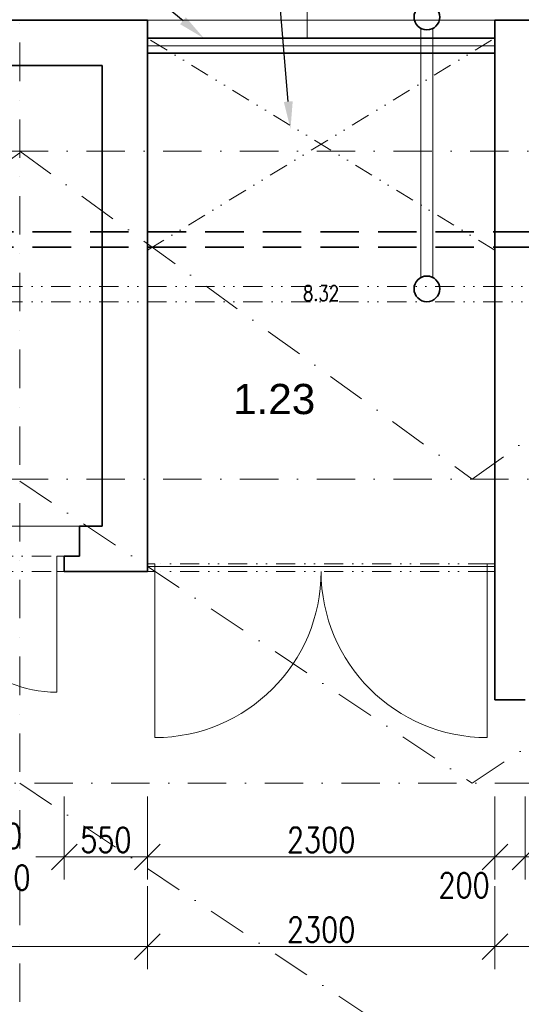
# Model space of a CAD drawing. Header units: millimetres. Extents: x -485339 to 350584, y -1189936 to 0.
# Tile 163 of 256: x -49880 to -46560, y -1023059 to -1016540. Entities that reach past the tile are written whole.
import ezdxf
from ezdxf import colors
from ezdxf.entities.mleader import LeaderData, LeaderLine
from ezdxf.enums import TextEntityAlignment as Align
from ezdxf.math import Vec2, Vec3

# ---------------------------------------------------------------- set-up
doc = ezdxf.new("R2010")
doc.units = ezdxf.units.MM
doc.header["$LTSCALE"] = 10
for name, pattern in [('DASHDOT', [25.4, 12.7, -6.35, 0, -6.35]), ('DĚLICÍ2', [15.875, 6.35, -3.175, 0, -3.175, 0, -3.175]), ('ČÁRKOVANÁ', [19.05, 12.7, -6.35])]:
    doc.linetypes.add(name, pattern=pattern)
doc.layers.get('Defpoints').update_dxf_attribs({"color": 201})
for name, color, linetype, lineweight in [('N_dveře', 10, 'Continuous', 18), ('N_popis', 10, 'Continuous', 18), ('N_čáry_dělící stěna', 212, 'ČÁRKOVANÁ', 35), ('N_čáry_nad', 10, 'DĚLICÍ2', 18), ('N_čáry_obv.plášt', 212, 'Continuous', 18), ('N_čáry_obv.plášt_obrys', 212, 'Continuous', 35), ('St__otvory_dveře', 40, 'Continuous', 18), ('St_kóty', 132, 'Continuous', 18), ('St_plocha_místnosti', 250, 'Continuous', 18), ('St_sloupy_konstrukce haly', 5, 'Continuous', 35), ('St_čáry_nad', 250, 'DĚLICÍ2', 18), ('St_čáry_obrys', 5, 'Continuous', 35), ('St_čáry_osy', 250, 'DASHDOT', 18)]:
    doc.layers.add(name, color=color, linetype=linetype, lineweight=lineweight)
doc.layers.add('St_plocha_místn', color=140, linetype='Continuous', lineweight=18, plot=False)
doc.styles.add('Andy', font='arial.ttf')
doc.styles.get("Standard").update_dxf_attribs({"font": 'simplex.shx', "width": 0.8})
doc.linetypes.add('ZIGZAG', pattern='A,0.00254,-5.08,[131,ltypeshp.shx,S=5.08,R=0,X=-5.08,Y=0],-10.16,[131,ltypeshp.shx,S=5.08,R=180,X=5.08,Y=0],-5.08', length=20.32254)
doc.dimstyles.new('stavebníM100', dxfattribs={"dimtxt": 165, "dimasz": 170, "dimexe": 150, "dimexo": 100, "dimgap": 30, "dimtad": 1, "dimdec": 0, "dimtxsty": 'Standard', "dimblk": 'OBLIQUE', "dimcen": -2.5, "dimdle": 150, "dimclrd": 256, "dimclre": 256, "dimclrt": 256, "dimadec": 4, "dimazin": 0, "dimtfac": 1, "dimtdec": 0, "dimtmove": 2, "dimatfit": 3, "dimldrblk": 'OBLIQUE', "dimfxl": 400, "dimfxlon": 1, "dimlwd": -1, "dimlwe": -1, "dimarcsym": 0})

# ---------------------------------------------------------------- blocks, each defined once
blk = doc.blocks.new('G$CC1796412')
at = {"layer": 'St__otvory_dveře', "color": 0, "ltscale": 2}
blk.add_lwpolyline([(850, 0.8), (850, 800.8)], dxfattribs=at)
at = {"layer": 'St__otvory_dveře', "ltscale": 2}
for points in [[(50, 0), (0, 0), (0, -100), (50, -100)], [(900, 0.8), (850, 0.8), (850, -99.2), (900, -99.2)]]:
    blk.add_lwpolyline(points, close=True, dxfattribs=at)
at = {"layer": 'St__otvory_dveře', "linetype": 'DĚLICÍ2', "ltscale": 2}
for points in [[(50, 0), (850, 0.8)], [(50, -100), (850, -99.2)]]:
    blk.add_lwpolyline(points, dxfattribs=at)
at = {"layer": 'St__otvory_dveře', "color": 0, "ltscale": 2}
blk.add_arc((850, 0.8), 800, 90, 180, dxfattribs=at)
blk = doc.blocks.new('G$C96BA53D1')
at = {"layer": 'St__otvory_dveře', "ltscale": 2}
for points in [[(0, -50), (50, -50), (50, 0), (0, 0)], [(2250, -50), (2300, -50), (2300, 0), (2250, 0)]]:
    blk.add_lwpolyline(points, close=True, dxfattribs=at)
at = {"layer": 'St__otvory_dveře', "linetype": 'DĚLICÍ2', "ltscale": 2}
for points in [[(2250, 0), (50, 0)], [(2250, -50), (50, -50)]]:
    blk.add_lwpolyline(points, dxfattribs=at)
at = {"layer": 'St__otvory_dveře', "ltscale": 2}
for points in [[(50, -50), (50, -1150)], [(2250, -50), (2250, -1150)]]:
    blk.add_lwpolyline(points, dxfattribs=at)
for centre, start, end in [((50, -50), 270, 0), ((2250, -50), 180, 270)]:
    blk.add_arc(centre, 1100, start, end, dxfattribs=at)
blk = doc.blocks.new('G$CB69B1554')
at = {"layer": 'St_čáry_nad', "ltscale": 2}
blk.add_lwpolyline([(72380, -4650), (73480, -4650)], dxfattribs=at)
at = {"layer": 'St_čáry_obrys', "ltscale": 2}
for points in [[(73930, -1300), (63240, -1300)], [(73930, -4950), (73930, -1300)], [(76230, -5800), (76230, -1300)], [(73630, -1600), (72230, -1600)], [(73630, -4650), (73630, -1600)], [(73630, -4650), (73480, -4650)], [(73480, -4850), (73480, -4650)], [(73380, -4950), (73380, -4850)], [(73380, -4950), (73380, -4850)], [(73480, -4850), (73380, -4850)], [(73930, -4950), (73380, -4950)]]:
    blk.add_lwpolyline(points, dxfattribs=at)
at = {"layer": 'St_čáry_obrys'}
for points in [[(76230, -1300), (79138.7, -1300)], [(76230, -5800), (76430, -5800)]]:
    blk.add_lwpolyline(points, dxfattribs=at)
at = {"layer": 'St__otvory_dveře', "xscale": -1, "rotation": 180}
blk.add_blockref('G$CC1796412', (72480, -4949.2), dxfattribs=at)
at = {"layer": 'St__otvory_dveře'}
blk.add_blockref('G$C96BA53D1', (73930, -4900), dxfattribs=at)
blk = doc.blocks.new('G$CD8A98CDB')
at = {"layer": 'St_sloupy_konstrukce haly', "color": 250, "lineweight": 18, "ltscale": 2}
for points in [[(-825, 0), (825, 0)], [(-825, -80), (825, -80)]]:
    blk.add_lwpolyline(points, dxfattribs=at)
at = {"layer": 'St_sloupy_konstrukce haly', "ltscale": 2}
for centre in [(-900, -40), (900, -40)]:
    blk.add_circle(centre, 85, dxfattribs=at)
blk = doc.blocks.new('_OBLIQUE')
at = {"color": 0, "linetype": 'ByBlock'}
blk.add_line((-0.5, -0.5), (0.5, 0.5), dxfattribs=at)
blk = doc.blocks.new('*D5771')
at = {"layer": 'Defpoints', "color": 0}
for p in [(-43625.2, -992922.8), (-40393.4, -992922.8), (-59739.4, -1042045.8)]:
    blk.add_point(p, dxfattribs=at)
at = {"layer": 'St_kóty'}
for p, q in [((-40393.4, -1042195.8), (-40393.4, -992772.8)), ((-40793.4, -992922.8), (-40243.4, -992922.8)), ((-40793.4, -1042045.8), (-40243.4, -1042045.8))]:
    blk.add_line(p, q, dxfattribs=at)
at = {"layer": 'St_kóty', "linetype": 'ByBlock', "xscale": 170, "yscale": 170, "zscale": 170}
for p, rotation in [((-40393.4, -992922.8), 90), ((-40393.4, -1042045.8), 270)]:
    blk.add_blockref('_OBLIQUE', p, dxfattribs=dict(at, rotation=rotation))
at = {"layer": 'St_kóty', "insert": (-40505.9, -1017484.3), "char_height": 165, "attachment_point": 5, "rotation": 90}
blk.add_mtext('49123', dxfattribs=at)
blk = doc.blocks.new('*D5783')
at = {"layer": 'Defpoints', "color": 0}
for p in [(-43625.2, -992922.8), (-59724.9, -1060477.6), (-38948.9, -1060477.6)]:
    blk.add_point(p, dxfattribs=at)
at = {"layer": 'St_kóty'}
for p, q in [((-38948.9, -992772.8), (-38948.9, -1060627.6)), ((-39348.9, -992922.8), (-38798.9, -992922.8)), ((-39348.9, -1060477.6), (-38798.9, -1060477.6))]:
    blk.add_line(p, q, dxfattribs=at)
at = {"layer": 'St_kóty', "linetype": 'ByBlock', "xscale": 170, "yscale": 170, "zscale": 170}
for p, rotation in [((-38948.9, -992922.8), 90), ((-38948.9, -1060477.6), 270)]:
    blk.add_blockref('_OBLIQUE', p, dxfattribs=dict(at, rotation=rotation))
at = {"layer": 'St_kóty', "insert": (-39061.4, -1026700.2), "char_height": 165, "attachment_point": 5, "rotation": 90}
blk.add_mtext('67555', dxfattribs=at)
blk = doc.blocks.new('*D5890')
at = {"layer": 'Defpoints', "color": 0}
for p in [(-50484.9, -1019587.3), (-49584.9, -1019587.3), (-49584.9, -1022082.8)]:
    blk.add_point(p, dxfattribs=at)
at = {"layer": 'St_kóty'}
for p, q in [((-50484.9, -1021682.8), (-50484.9, -1022232.8)), ((-49584.9, -1021682.8), (-49584.9, -1022232.8)), ((-50634.9, -1022082.8), (-50297.4, -1022082.8)), ((-49434.9, -1022082.8), (-49772.3, -1022082.8))]:
    blk.add_line(p, q, dxfattribs=at)
at = {"layer": 'St_kóty', "linetype": 'ByBlock', "xscale": 170, "yscale": 170, "zscale": 170, "rotation": 180}
blk.add_blockref('_OBLIQUE', (-50484.9, -1022082.8), dxfattribs=at)
at = {"layer": 'St_kóty', "linetype": 'ByBlock', "xscale": 170, "yscale": 170, "zscale": 170}
blk.add_blockref('_OBLIQUE', (-49584.9, -1022082.8), dxfattribs=at)
at = {"layer": 'St_kóty', "insert": (-50034.9, -1022082.8), "char_height": 165, "attachment_point": 5}
blk.add_mtext('900\\P2050', dxfattribs=at)
blk = doc.blocks.new('*D5891')
at = {"layer": 'Defpoints', "color": 0}
for p in [(-49584.9, -1019587.3), (-49034.9, -1019587.3), (-49034.9, -1022082.8)]:
    blk.add_point(p, dxfattribs=at)
at = {"layer": 'St_kóty'}
for p, q in [((-49584.9, -1021682.8), (-49584.9, -1022232.8)), ((-49034.9, -1021682.8), (-49034.9, -1022232.8)), ((-49734.9, -1022082.8), (-48884.9, -1022082.8))]:
    blk.add_line(p, q, dxfattribs=at)
at = {"layer": 'St_kóty', "linetype": 'ByBlock', "xscale": 170, "yscale": 170, "zscale": 170, "rotation": 180}
blk.add_blockref('_OBLIQUE', (-49584.9, -1022082.8), dxfattribs=at)
at = {"layer": 'St_kóty', "linetype": 'ByBlock', "xscale": 170, "yscale": 170, "zscale": 170}
blk.add_blockref('_OBLIQUE', (-49034.9, -1022082.8), dxfattribs=at)
at = {"layer": 'St_kóty', "insert": (-49309.9, -1021970.3), "char_height": 165, "attachment_point": 5}
blk.add_mtext('550', dxfattribs=at)
blk = doc.blocks.new('*D5892')
at = {"layer": 'Defpoints', "color": 0}
for p in [(-49034.9, -1019587.3), (-46734.9, -1020437.3), (-46734.9, -1022082.8)]:
    blk.add_point(p, dxfattribs=at)
at = {"layer": 'St_kóty'}
for p, q in [((-49034.9, -1021682.8), (-49034.9, -1022232.8)), ((-46734.9, -1021682.8), (-46734.9, -1022232.8)), ((-49184.9, -1022082.8), (-46584.9, -1022082.8))]:
    blk.add_line(p, q, dxfattribs=at)
at = {"layer": 'St_kóty', "linetype": 'ByBlock', "xscale": 170, "yscale": 170, "zscale": 170, "rotation": 180}
blk.add_blockref('_OBLIQUE', (-49034.9, -1022082.8), dxfattribs=at)
at = {"layer": 'St_kóty', "linetype": 'ByBlock', "xscale": 170, "yscale": 170, "zscale": 170}
blk.add_blockref('_OBLIQUE', (-46734.9, -1022082.8), dxfattribs=at)
at = {"layer": 'St_kóty', "insert": (-47884.9, -1021970.3), "char_height": 165, "attachment_point": 5}
blk.add_mtext('2300', dxfattribs=at)
blk = doc.blocks.new('*D5893')
at = {"layer": 'Defpoints', "color": 0}
for p in [(-46734.9, -1020437.3), (-46534.9, -1020437.3), (-46534.9, -1022082.8)]:
    blk.add_point(p, dxfattribs=at)
at = {"layer": 'St_kóty'}
for p, q in [((-46734.9, -1021682.8), (-46734.9, -1022232.8)), ((-46534.9, -1021682.8), (-46534.9, -1022232.8)), ((-46884.9, -1022082.8), (-46384.9, -1022082.8))]:
    blk.add_line(p, q, dxfattribs=at)
at = {"layer": 'St_kóty', "linetype": 'ByBlock', "xscale": 170, "yscale": 170, "zscale": 170, "rotation": 180}
blk.add_blockref('_OBLIQUE', (-46734.9, -1022082.8), dxfattribs=at)
at = {"layer": 'St_kóty', "linetype": 'ByBlock', "xscale": 170, "yscale": 170, "zscale": 170}
blk.add_blockref('_OBLIQUE', (-46534.9, -1022082.8), dxfattribs=at)
at = {"layer": 'St_kóty', "insert": (-46938.7, -1022271.4), "char_height": 165, "attachment_point": 5}
blk.add_mtext('200', dxfattribs=at)
blk = doc.blocks.new('*D5894')
at = {"layer": 'Defpoints', "color": 0}
for p in [(-46534.9, -1020437.3), (-45434.9, -1020437.3), (-45434.9, -1022082.8)]:
    blk.add_point(p, dxfattribs=at)
at = {"layer": 'St_kóty'}
for p, q in [((-46534.9, -1021682.8), (-46534.9, -1022232.8)), ((-45434.9, -1021682.8), (-45434.9, -1022232.8)), ((-46684.9, -1022082.8), (-46234.9, -1022082.8)), ((-45284.9, -1022082.8), (-45734.9, -1022082.8))]:
    blk.add_line(p, q, dxfattribs=at)
at = {"layer": 'St_kóty', "linetype": 'ByBlock', "xscale": 170, "yscale": 170, "zscale": 170, "rotation": 180}
blk.add_blockref('_OBLIQUE', (-46534.9, -1022082.8), dxfattribs=at)
at = {"layer": 'St_kóty', "linetype": 'ByBlock', "xscale": 170, "yscale": 170, "zscale": 170}
blk.add_blockref('_OBLIQUE', (-45434.9, -1022082.8), dxfattribs=at)
at = {"layer": 'St_kóty', "insert": (-45984.9, -1022082.8), "char_height": 165, "attachment_point": 5}
blk.add_mtext('1100\\P2150', dxfattribs=at)
blk = doc.blocks.new('*D5900')
at = {"layer": 'Defpoints', "color": 0}
for p in [(-58534.9, -1020181.2), (-49034.9, -1020181.2), (-49034.9, -1022676.8)]:
    blk.add_point(p, dxfattribs=at)
at = {"layer": 'St_kóty'}
for p, q in [((-58534.9, -1022276.8), (-58534.9, -1022826.8)), ((-49034.9, -1022276.8), (-49034.9, -1022826.8)), ((-58684.9, -1022676.8), (-48884.9, -1022676.8))]:
    blk.add_line(p, q, dxfattribs=at)
at = {"layer": 'St_kóty', "linetype": 'ByBlock', "xscale": 170, "yscale": 170, "zscale": 170, "rotation": 180}
blk.add_blockref('_OBLIQUE', (-58534.9, -1022676.8), dxfattribs=at)
at = {"layer": 'St_kóty', "linetype": 'ByBlock', "xscale": 170, "yscale": 170, "zscale": 170}
blk.add_blockref('_OBLIQUE', (-49034.9, -1022676.8), dxfattribs=at)
at = {"layer": 'St_kóty', "insert": (-53784.9, -1022564.3), "char_height": 165, "attachment_point": 5}
blk.add_mtext('9500', dxfattribs=at)
blk = doc.blocks.new('*D5901')
at = {"layer": 'Defpoints', "color": 0}
for p in [(-49034.9, -1020181.2), (-46734.9, -1021031.2), (-46734.9, -1022676.8)]:
    blk.add_point(p, dxfattribs=at)
at = {"layer": 'St_kóty'}
for p, q in [((-49034.9, -1022276.8), (-49034.9, -1022826.8)), ((-46734.9, -1022276.8), (-46734.9, -1022826.8)), ((-49184.9, -1022676.8), (-46584.9, -1022676.8))]:
    blk.add_line(p, q, dxfattribs=at)
at = {"layer": 'St_kóty', "linetype": 'ByBlock', "xscale": 170, "yscale": 170, "zscale": 170, "rotation": 180}
blk.add_blockref('_OBLIQUE', (-49034.9, -1022676.8), dxfattribs=at)
at = {"layer": 'St_kóty', "linetype": 'ByBlock', "xscale": 170, "yscale": 170, "zscale": 170}
blk.add_blockref('_OBLIQUE', (-46734.9, -1022676.8), dxfattribs=at)
at = {"layer": 'St_kóty', "insert": (-47884.9, -1022564.3), "char_height": 165, "attachment_point": 5}
blk.add_mtext('2300', dxfattribs=at)
blk = doc.blocks.new('*D5902')
at = {"layer": 'Defpoints', "color": 0}
for p in [(-46734.9, -1021031.2), (-43925.2, -1021031.2), (-43925.2, -1022676.8)]:
    blk.add_point(p, dxfattribs=at)
at = {"layer": 'St_kóty'}
for p, q in [((-46734.9, -1022276.8), (-46734.9, -1022826.8)), ((-43925.2, -1022276.8), (-43925.2, -1022826.8)), ((-46884.9, -1022676.8), (-43775.2, -1022676.8))]:
    blk.add_line(p, q, dxfattribs=at)
at = {"layer": 'St_kóty', "linetype": 'ByBlock', "xscale": 170, "yscale": 170, "zscale": 170, "rotation": 180}
blk.add_blockref('_OBLIQUE', (-46734.9, -1022676.8), dxfattribs=at)
at = {"layer": 'St_kóty', "linetype": 'ByBlock', "xscale": 170, "yscale": 170, "zscale": 170}
blk.add_blockref('_OBLIQUE', (-43925.2, -1022676.8), dxfattribs=at)
at = {"layer": 'St_kóty', "insert": (-45330, -1022564.3), "char_height": 165, "attachment_point": 5}
blk.add_mtext('2810', dxfattribs=at)
blk = doc.blocks.new('*D5948')
at = {"layer": 'Defpoints', "color": 0}
for p in [(-46534.9, -1020831.2), (-44949.4, -1020831.2), (-46734.9, -1021031.2)]:
    blk.add_point(p, dxfattribs=at)
at = {"layer": 'St_kóty'}
for p, q in [((-44949.4, -1021181.2), (-44949.4, -1020681.2)), ((-45349.4, -1020831.2), (-44799.4, -1020831.2)), ((-45349.4, -1021031.2), (-44799.4, -1021031.2))]:
    blk.add_line(p, q, dxfattribs=at)
at = {"layer": 'St_kóty', "linetype": 'ByBlock', "xscale": 170, "yscale": 170, "zscale": 170}
for p, rotation in [((-44949.4, -1020831.2), 90), ((-44949.4, -1021031.2), 270)]:
    blk.add_blockref('_OBLIQUE', p, dxfattribs=dict(at, rotation=rotation))
at = {"layer": 'St_kóty', "insert": (-44776, -1020631.8), "char_height": 165, "attachment_point": 5, "rotation": 90}
blk.add_mtext('200', dxfattribs=at)
blk = doc.blocks.new('*U8185')
at = {"layer": 'St_čáry_osy', "ltscale": 2}
blk.add_lwpolyline([(-5977.4, 0), (5977.4, 0)], dxfattribs=at)
blk = doc.blocks.new('*U8186')
at = {"layer": 'St_čáry_osy', "ltscale": 2}
blk.add_blockref('*U8185', (0, 0), dxfattribs=at)

msp = doc.modelspace()

# ---------------------------------------------------------------- linework, layer by layer
at = {"layer": 'N_popis'}
msp.add_lwpolyline([(-47978.2, -1016082.2), (-47978.2, -1016663)], dxfattribs=at)
at = {"layer": 'N_čáry_dělící stěna', "ltscale": 2}
for points in [[(-43825.3, -1017945.5), (-59269.9, -1017945.5)], [(-43825.3, -1018045.5), (-59369.9, -1018045.5)]]:
    msp.add_lwpolyline(points, dxfattribs=at)
at = {"layer": 'N_čáry_nad', "ltscale": 2}
for points in [[(-49034.9, -1018065.5), (-46734.9, -1016662.9)], [(-46734.9, -1018065.5), (-49034.9, -1016662.9)]]:
    msp.add_lwpolyline(points, dxfattribs=at)
at = {"layer": 'N_čáry_obv.plášt', "linetype": 'ZIGZAG'}
msp.add_lwpolyline([(-49034.9, -1016712.9), (-46734.9, -1016712.9)], dxfattribs=at)
at = {"layer": 'N_čáry_obv.plášt_obrys'}
msp.add_lwpolyline([(-46734.9, -1016662.9), (-49034.9, -1016662.9), (-49034.9, -1016762.9), (-46734.9, -1016762.9)], close=True, dxfattribs=at)
at = {"layer": 'St_plocha_místn'}
for points in [[(-49034.9, -1020159.3), (-46734.9, -1020159.3), (-46734.9, -1016542.9), (-49034.9, -1016542.9)], [(-50734.9, -1016842.9), (-49334.9, -1016842.9), (-49334.9, -1019892.9), (-50734.9, -1019892.9)]]:
    msp.add_lwpolyline(points, close=True, dxfattribs=at)
at = {"layer": 'St_čáry_nad', "ltscale": 2}
for points in [[(-43825.2, -1018307.6), (-139879.9, -1018307.6)], [(-43825.2, -1018407.6), (-139879.9, -1018407.6)]]:
    msp.add_lwpolyline(points, dxfattribs=at)
at = {"layer": 'St_čáry_obrys'}
msp.add_line((-46734.9, -1020192.9), (-46734.9, -1021031.2), dxfattribs=at)
at = {"layer": 'St_čáry_osy', "ltscale": 2}
for points in [[(-49879.9, -1041843.2), (-49879.9, -992785.6)], [(-139879.9, -1017422.6), (-43825.2, -1017409.8)], [(-55879.9, -1017422.6), (-52884.2, -1019595.1), (-49879.9, -1017422.6)], [(-49879.9, -1017410.6), (-46884.2, -1019583.1), (-43878.9, -1017410.6)], [(-139879.9, -1019595.1), (-43825.2, -1019582.3)], [(-49879.9, -1019595.1), (-46884.2, -1021595.1), (-43878.9, -1019595.1)], [(-49879.9, -1021595.1), (-46884.2, -1023595.1), (-43878.9, -1021595.1)]]:
    msp.add_lwpolyline(points, dxfattribs=at)

# ---------------------------------------------------------------- block references
at = {"layer": 'N_dveře', "ltscale": 2}
msp.add_blockref('G$CB69B1554', (-122964.9, -1015242.9), dxfattribs=at)
at = {"layer": 'St_sloupy_konstrukce haly', "ltscale": 2, "rotation": 90}
msp.add_blockref('G$CD8A98CDB', (-47224.9, -1017422.6), dxfattribs=at)
at = {"layer": 'St_čáry_osy', "ltscale": 2}
msp.add_blockref('*U8186', (-49902.5, -1021595.1), dxfattribs=at)

# ---------------------------------------------------------------- texts
at = {"layer": 'St_plocha_místn', "width": 0.8}
msp.add_text('8.32', height=100, dxfattribs=at).set_placement((-47884.9, -1018351.1), align=Align.MIDDLE_CENTER)
at = {"layer": 'St_plocha_místnosti', "ltscale": 2, "style": 'Andy'}
msp.add_text('1.23', height=200, dxfattribs=at).set_placement((-48467.3, -1019151.5))

# ---------------------------------------------------------------- dimensions: what is measured, and where the dimension line sits
at = {"layer": 'St_kóty'}
for base, p1, p2, picture, middle in [((-40393.4, -992922.8), (-59739.4, -1042045.8), (-43625.2, -992922.8), '*D5771', (-40505.9, -1017484.3)), ((-38948.9, -1060477.6), (-43625.2, -992922.8), (-59724.9, -1060477.6), '*D5783', (-39061.4, -1026700.2))]:
    dim = msp.add_linear_dim(base=base, p1=p1, p2=p2, angle=90, dimstyle='stavebníM100', dxfattribs=at)
    dim.commit()
    dim.dimension.update_dxf_attribs({"geometry": picture, "text_midpoint": middle})
for base, p1, p2, text, picture, middle in [((-49584.9, -1022082.8), (-50484.9, -1019587.3), (-49584.9, -1019587.3), '<>\\P2050', '*D5890', (-50034.9, -1022082.8)), ((-45434.9, -1022082.8), (-46534.9, -1020437.3), (-45434.9, -1020437.3), '<>\\P2150', '*D5894', (-45984.9, -1022082.8))]:
    dim = msp.add_linear_dim(base=base, p1=p1, p2=p2, text=text, dimstyle='stavebníM100', override={"dimtxsty": 'Standard'}, dxfattribs=at)
    dim.commit()
    dim.dimension.update_dxf_attribs({"geometry": picture, "text_midpoint": middle, "dimtype": 160})
for base, p1, p2, picture, middle in [((-49034.9, -1022082.8), (-49584.9, -1019587.3), (-49034.9, -1019587.3), '*D5891', (-49309.9, -1021970.3)), ((-46734.9, -1022082.8), (-49034.9, -1019587.3), (-46734.9, -1020437.3), '*D5892', (-47884.9, -1021970.3)), ((-49034.9, -1022676.8), (-58534.9, -1020181.2), (-49034.9, -1020181.2), '*D5900', (-53784.9, -1022564.3)), ((-46734.9, -1022676.8), (-49034.9, -1020181.2), (-46734.9, -1021031.2), '*D5901', (-47884.9, -1022564.3)), ((-43925.2, -1022676.8), (-46734.9, -1021031.2), (-43925.2, -1021031.2), '*D5902', (-45330, -1022564.3))]:
    dim = msp.add_linear_dim(base=base, p1=p1, p2=p2, dimstyle='stavebníM100', dxfattribs=at)
    dim.commit()
    dim.dimension.update_dxf_attribs({"geometry": picture, "text_midpoint": middle})
dim = msp.add_linear_dim(base=(-46534.9, -1022082.8), p1=(-46734.9, -1020437.3), p2=(-46534.9, -1020437.3), dimstyle='stavebníM100', dxfattribs=at)
dim.commit()
dim.dimension.update_dxf_attribs({"geometry": '*D5893', "text_midpoint": (-46938.7, -1022271.4), "dimtype": 160})
dim = msp.add_linear_dim(base=(-44949.4, -1020831.2), p1=(-46734.9, -1021031.2), p2=(-46534.9, -1020831.2), angle=90, dimstyle='stavebníM100', dxfattribs=at)
dim.commit()
dim.dimension.update_dxf_attribs({"geometry": '*D5948', "text_midpoint": (-44776, -1020631.8), "dimtype": 160})

# ---------------------------------------------------------------- leaders
at = {"layer": 'N_popis'}
ml = msp.add_multileader_mtext('Standard', dxfattribs=at)
ml.set_content('PODHLED NAD SCHODIŠTĚM\\PZ PANELŮ IPN TL.100mm ')
ml.set_leader_properties()
ml.build(insert=Vec2(0, 0))
ml.multileader.update_dxf_attribs({"text_left_attachment_type": 6, "text_right_attachment_type": 6, "arrow_head_size": 180})
ctx = ml.context
ctx.base_point, ctx.char_height, ctx.arrow_head_size, ctx.plane_origin = Vec3(-51307, -1014402.6), 180, 180, Vec3(-47547.6, -1013438.2)
ctx.left_attachment, ctx.right_attachment, ctx.text_align_type = 6, 6, 2
notes = []
notes.append((ctx, [(0, (1, 1, 0), (-48325.9, -1014402.6), (-1, 0), 8, [(0, [(-48087.4, -1017261.9)], 0, [])])]))
ctx.mtext.insert, ctx.mtext.alignment, ctx.mtext.flow_direction = Vec3(-48335.9, -1014124.9), 3, 5
ml = msp.add_multileader_mtext('Standard', dxfattribs=at)
ml.set_content('STĚNA Z\\PPANELŮ IPN TL.100mm\\PDO VÝŠKA JEŘÁBOVÉ DRÁHY ')
ml.set_leader_properties()
ml.build(insert=Vec2(0, 0))
ml.multileader.update_dxf_attribs({"text_left_attachment_type": 6, "text_right_attachment_type": 6, "arrow_head_size": 180})
ctx = ml.context
ctx.base_point, ctx.char_height, ctx.arrow_head_size, ctx.plane_origin = Vec3(-53329.9, -1015432.8), 180, 180, Vec3(-49351.1, -1014468.5)
ctx.left_attachment, ctx.right_attachment, ctx.text_align_type = 6, 6, 2
notes.append((ctx, [(0, (1, 1, 0), (-50129.4, -1015432.8), (-1, 0), 8, [(0, [(-48661, -1016662.9)], 0, [])])]))
ctx.mtext.insert, ctx.mtext.alignment, ctx.mtext.flow_direction = Vec3(-50139.4, -1015155.1), 3, 5
for ctx, leaders in notes:
    for number, flags, end, landing, length, lines in leaders:
        leader = LeaderData()
        leader.index, (leader.has_last_leader_line, leader.has_dogleg_vector, leader.attachment_direction) = number, flags
        leader.last_leader_point, leader.dogleg_vector, leader.dogleg_length = Vec3(end), Vec3(landing), length
        for number, points, colour, breaks in lines:
            line = LeaderLine()
            line.index, line.vertices, line.color, line.breaks = number, Vec3.list(points), colors.encode_raw_color(colour), breaks
            leader.lines.append(line)
        ctx.leaders.append(leader)

doc.saveas('drawing.dxf')
